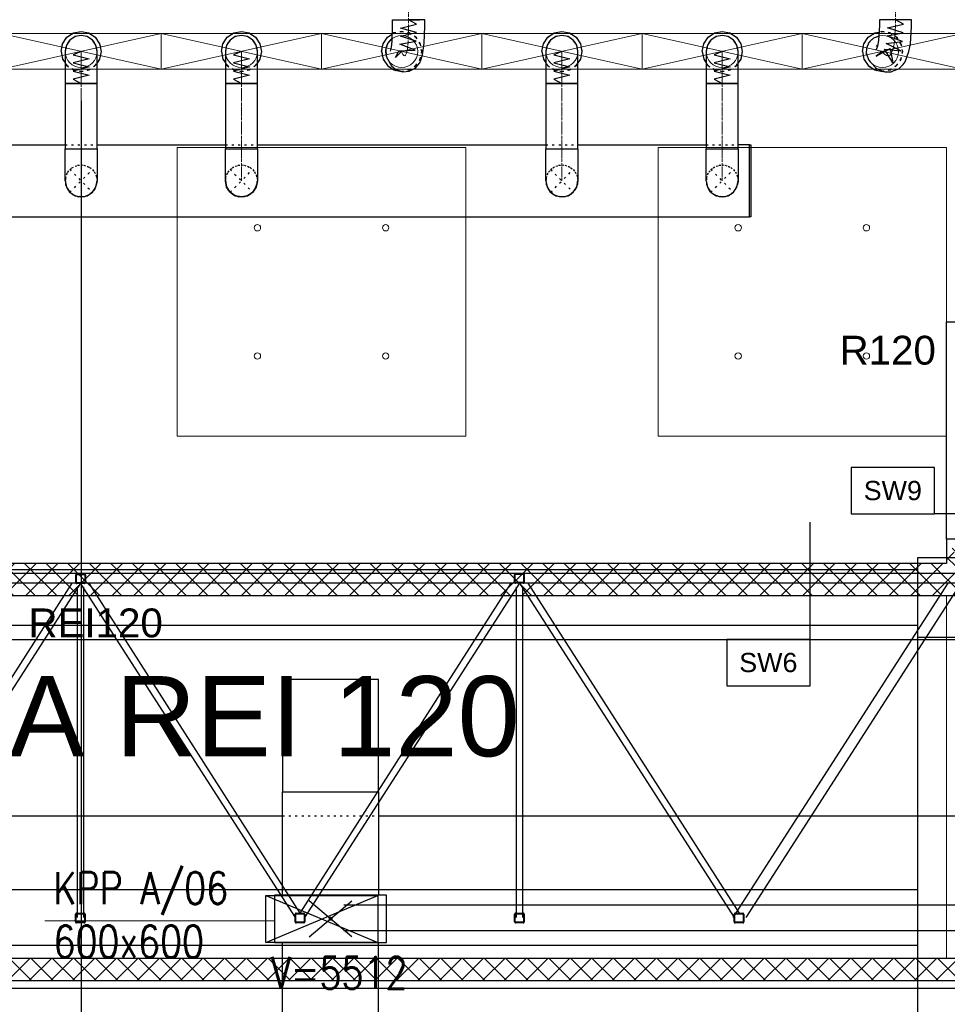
# Model space of a CAD drawing. Header units: centimetres. Extents: x -228435 to 46820, y -89367 to 152985.
# Tile 214 of 256: x -40923 to -35135, y 74462 to 80606. Entities that reach past the tile are written whole.
import ezdxf

# ---------------------------------------------------------------- set-up
doc = ezdxf.new("R2010")
doc.units = ezdxf.units.CM
doc.header["$LTSCALE"] = 50
for name, pattern in [('CADVENT_CENTERLINE', [9.9, 7.4, -1, 0.5, -1]), ('CADVENT_HIDDEN', [0.8, 0.25, -0.55]), ('Kondygnacja  -0_5$0$HIDDEN', [9.525, 6.35, -3.175]), ('Kondygnacja  -0_5$0$HIDDEN2', [4.7625, 3.175, -1.5875]), ('Osie rzutów$0$DASHDOT2', [12.7, 6.35, -3.175, 0, -3.175]), ('SU Lampy kwadratowe  -1$0$HIDDENX2', [19.05, 12.7, -6.35])]:
    doc.linetypes.add(name, pattern=pattern)
for name, color, linetype in [('01-103-Went PP_poziom-0_5$0$L_Nawiew', 250, 'Continuous'), ('bgde-nawiewDETAILS', 1, 'Continuous'), ('bgde-nawiewEXP', 250, 'Continuous'), ('bgde-nawiewHIDDEN', 250, 'Continuous'), ('Kondygnacja  -0_5$0$ARCH_GK', 8, 'Continuous'), ('Kondygnacja  -0_5$0$ARCH_INFO_ODPORNOŚĆ OGNIOWA', 8, 'Continuous'), ('Kondygnacja  -0_5$0$ARCH_INFO_OPISY', 8, 'Continuous'), ('Kondygnacja  -0_5$0$ARCH_INFO_OPISY_PRZEGRODY', 8, 'Continuous'), ('Kondygnacja  -0_5$0$ARCH_KONSTR_POWYŻEJ RZUTU', 8, 'Kondygnacja  -0_5$0$HIDDEN'), ('Kondygnacja  -0_5$0$ARCH_KONSTR_POWYŻEJ RZUTU_IST', 8, 'Kondygnacja  -0_5$0$HIDDEN2'), ('Kondygnacja  -0_5$0$ARCH_MUROWANE', 8, 'Continuous'), ('Kondygnacja  -0_5$0$ARCH_OKŁADZINA', 8, 'Continuous'), ('Kondygnacja  -0_5$0$ARCH_ŚLUSARKA_DRZWI', 8, 'Continuous'), ('Osie rzutów$0$ARCH_INFO_OSIE_IST', 8, 'Osie rzutów$0$DASHDOT2'), ('Osie rzutów$0$ARCH_INFO_OSIE_OPISY_IST', 8, 'Continuous')]:
    doc.layers.add(name, color=color, linetype=linetype)
for name, color, linetype, lineweight in [('bgde-nawiewCEN', 7, 'Continuous', 13), ('bgde_klapy opis', 250, 'Continuous', 20), ('bgde_klapy p.poż.', 240, 'Continuous', 30), ('bgde_nawiewnik', 11, 'Continuous', 5), ('Kondygnacja  -0_5$0$ARCH_WIDOK', 8, 'Continuous', 13), ('SU Lampy kwadratowe  -05$0$ARCH_SUFITY_PODWIESZANE', 8, 'Continuous', 9), ('SU Lampy kwadratowe  -1$0$ARCH_SUFITY_PODWIESZANE', 8, 'SU Lampy kwadratowe  -1$0$HIDDENX2', 9)]:
    doc.layers.add(name, color=color, linetype=linetype, lineweight=lineweight)
doc.styles.add('Kondygnacja  -0_5$0$Arial', font='ARIAL.TTF')
doc.styles.add('st rom', font='Romans.shx', dxfattribs={"width": 0.8})
pattern_1 = [(45, (-121140, -45000), (-67.35192, 67.35192), []), (135, (-121140, -45000), (-67.35192, -67.35192), [])]

# ---------------------------------------------------------------- blocks, each defined once
blk = doc.blocks.new('Osie rzutów')
at = {"layer": 'Osie rzutów$0$ARCH_INFO_OSIE_IST', "ltscale": 10}
for p, q in [((8060, 12510), (8060, 4623.26)), ((4436.04, 12310), (13655, 12310)), ((4436.04, 12200), (13655, 12200))]:
    blk.add_line(p, q, dxfattribs=at)
blk = doc.blocks.new('SU Lampy kwadratowe  -05')
at = {"layer": 'SU Lampy kwadratowe  -05$0$ARCH_SUFITY_PODWIESZANE'}
for centre in [(8170, 12430.75), (8250, 12430.75), (8470, 12430.75), (8550, 12430.75), (8170, 12350.75), (8250, 12350.75), (8470, 12350.75), (8550, 12350.75)]:
    blk.add_circle(centre, 2, dxfattribs=at)
at = {"layer": 'SU Lampy kwadratowe  -1$0$ARCH_SUFITY_PODWIESZANE', "ltscale": 2.5}
for points in [[(8120, 12480.75), (8300, 12480.75), (8300, 12300.75), (8120, 12300.75)], [(8420, 12480.75), (8600, 12480.75), (8600, 12300.75), (8420, 12300.75)]]:
    blk.add_lwpolyline(points, close=True, dxfattribs=at)
blk = doc.blocks.new('Kondygnacja  -0_5$0$konstrukcja istniejąca -0.5')
at = {"layer": 'Kondygnacja  -0_5$0$ARCH_KONSTR_POWYŻEJ RZUTU_IST', "ltscale": 10}
for p, q in [((7538, 12217.5), (8581.55, 12217.5)), ((8581.55, 12182.5), (7538, 12182.5))]:
    blk.add_line(p, q, dxfattribs=at)
for points in [[(8738, 12175), (8582, 12175), (8582, 12225), (8738, 12225), (8738, 12175)], [(8582, 11025), (8582, 12175)], [(7538, 12017.89), (8582, 12017.89)], [(8582, 11982.89), (7538, 11982.89)]]:
    blk.add_lwpolyline(points, dxfattribs=at)
blk = doc.blocks.new('Kondygnacja  -0_5$0$wzmocnienie pod bramę -1')
at = {"layer": 'Kondygnacja  -0_5$0$ARCH_KONSTR_POWYŻEJ RZUTU', "ltscale": 5}
for p, q in [((22050.65, 9272.22), (20954.65, 9272.22)), ((22054.75, 9266.22), (20953.55, 9266.22)), ((21497.33, 9266.22), (21365.64, 9060.22, 0)), ((21502.67, 9266.22), (21368.59, 9057.52, 0)), ((21502.64, 9266.22), (21636.72, 9057.52, 0)), ((21507.97, 9266.22), (21639.67, 9060.22, 0)), ((21771.33, 9266.22), (21639.64, 9060.22, 0)), ((21776.67, 9266.22), (21642.59, 9057.52, 0)), ((21776.64, 9266.22), (21910.72, 9057.52, 0)), ((21781.97, 9266.22), (21913.67, 9060.22, 0)), ((22044, 9266.22), (21909.91, 9057.52, 0)), ((22052.01, 9266.22), (21917.92, 9057.52, 0)), ((21500.65, 9263.94), (21500.65, 9057.52, 0)), ((21504.65, 9263.94), (21504.65, 9057.52, 0)), ((21774.65, 9263.94), (21774.65, 9057.52, 0)), ((21778.65, 9263.94), (21778.65, 9057.52, 0)), ((23254.65, 9065.22, 0), (20950.65, 9065.22, 0)), ((23254.65, 9049.22, 0), (20950.65, 9049.22, 0))]:
    blk.add_line(p, q, dxfattribs=at)
for points in [[(21500.45, 9266, -0.414214), (21499.85, 9266.6), (21499.85, 9271.4, -0.414214), (21500.45, 9272), (21505.25, 9272, -0.414214), (21505.85, 9271.4), (21505.85, 9266.6, -0.414214), (21505.25, 9266)], [(21500.45, 9266.4, -0.414214), (21500.25, 9266.6), (21500.25, 9271.4, -0.414214), (21500.45, 9271.6), (21505.25, 9271.6, -0.414214), (21505.45, 9271.4), (21505.45, 9266.6, -0.414214), (21505.25, 9266.4)], [(21774.25, 9266.22, -0.414214), (21773.65, 9266.82), (21773.65, 9271.62, -0.414214), (21774.25, 9272.22), (21779.05, 9272.22, -0.414214), (21779.65, 9271.62), (21779.65, 9266.82, -0.414214), (21779.05, 9266.22)], [(21774.25, 9266.62, -0.414214), (21774.05, 9266.82), (21774.05, 9271.62, -0.414214), (21774.25, 9271.82), (21779.05, 9271.82, -0.414214), (21779.25, 9271.62), (21779.25, 9266.82, -0.414214), (21779.05, 9266.62)]]:
    blk.add_lwpolyline(points, format="xyb", close=True, dxfattribs=at)
at = {"layer": 'Kondygnacja  -0_5$0$ARCH_KONSTR_POWYŻEJ RZUTU', "ltscale": 5, "elevation": 0}
for points in [[(21500.25, 9054.22, -0.414214), (21499.65, 9054.82), (21499.65, 9059.62, -0.414214), (21500.25, 9060.22), (21505.05, 9060.22, -0.414214), (21505.65, 9059.62), (21505.65, 9054.82, -0.414214), (21505.05, 9054.22)], [(21500.25, 9054.62, -0.414214), (21500.05, 9054.82), (21500.05, 9059.62, -0.414214), (21500.25, 9059.82), (21505.05, 9059.82, -0.414214), (21505.25, 9059.62), (21505.25, 9054.82, -0.414214), (21505.05, 9054.62)], [(21637.25, 9054.22, -0.414214), (21636.65, 9054.82), (21636.65, 9059.62, -0.414214), (21637.25, 9060.22), (21642.05, 9060.22, -0.414214), (21642.65, 9059.62), (21642.65, 9054.82, -0.414214), (21642.05, 9054.22)], [(21637.25, 9054.62, -0.414214), (21637.05, 9054.82), (21637.05, 9059.62, -0.414214), (21637.25, 9059.82), (21642.05, 9059.82, -0.414214), (21642.25, 9059.62), (21642.25, 9054.82, -0.414214), (21642.05, 9054.62)], [(21774.25, 9054.22, -0.414214), (21773.65, 9054.82), (21773.65, 9059.62, -0.414214), (21774.25, 9060.22), (21779.05, 9060.22, -0.414214), (21779.65, 9059.62), (21779.65, 9054.82, -0.414214), (21779.05, 9054.22)], [(21774.25, 9054.62, -0.414214), (21774.05, 9054.82), (21774.05, 9059.62, -0.414214), (21774.25, 9059.82), (21779.05, 9059.82, -0.414214), (21779.25, 9059.62), (21779.25, 9054.82, -0.414214), (21779.05, 9054.62)], [(21911.25, 9054.22, -0.414214), (21910.65, 9054.82), (21910.65, 9059.62, -0.414214), (21911.25, 9060.22), (21916.05, 9060.22, -0.414214), (21916.65, 9059.62), (21916.65, 9054.82, -0.414214), (21916.05, 9054.22)], [(21911.25, 9054.62, -0.414214), (21911.05, 9054.82), (21911.05, 9059.62, -0.414214), (21911.25, 9059.82), (21916.05, 9059.82, -0.414214), (21916.25, 9059.62), (21916.25, 9054.82, -0.414214), (21916.05, 9054.62)]]:
    blk.add_lwpolyline(points, format="xyb", close=True, dxfattribs=at)
blk = doc.blocks.new('A$C066D7839')
at = {"layer": 'bgde_nawiewnik'}
for p, q in [((-50, -11.15), (-50, 11.15)), ((-50, 11.15), (50, 11.15)), ((-50, -11.15), (50, 11.15)), ((50, -11.15), (-50, 11.15)), ((50, 11.15), (50, -11.15)), ((50, -11.15), (-50, -11.15))]:
    blk.add_line(p, q, dxfattribs=at)
blk.add_circle((0, 0), 10, dxfattribs=at)

msp = doc.modelspace()

# ---------------------------------------------------------------- hatches: boundary and pattern name
at = {"layer": 'Kondygnacja  -0_5$0$ARCH_GK', "linetype": 'Continuous', "lineweight": -3}
h = msp.add_hatch(dxfattribs=at)
h.set_pattern_fill('ANSI37', color=256, scale=50, style=0)
h.set_pattern_definition([(45, (-121140, -45000), (-112.2532, 112.2532), []), (135, (-121140, -45000), (-112.2532, -112.2532), [])])
h.paths.add_polyline_path([(-35140, 77365), (-35065, 77240), (-34335, 77240), (-34460, 77365)], flags=0)
h = msp.add_hatch(dxfattribs=at)
h.set_pattern_fill('ANSI37', color=256, scale=30, style=0)
h.set_pattern_definition(pattern_1)
h.paths.add_polyline_path([(-58940, 74750), (-58940, 74610), (-56430, 74610), (-56355, 74644.167), (-56355, 74750)], flags=0)
h.paths.add_polyline_path([(-56355, 74750), (-56355, 74644.167), (-56280, 74610), (-9802.153, 74610), (-9744.163, 74750)], flags=0)
at = {"layer": 'Kondygnacja  -0_5$0$ARCH_MUROWANE', "linetype": 'Continuous', "lineweight": -3}
h = msp.add_hatch(dxfattribs=at)
h.set_pattern_fill('ANSI37', color=256, scale=30, style=0)
h.set_pattern_definition([(45, (-121140, -45000), (-67.35192, 67.35192), []), (135, (-121140, -45000), (-67.35192, -67.35192), [])])
h.paths.add_polyline_path([(-35140, 77212.5), (-35102.5, 77152.083), (-35065, 77212.5), (-35065, 77240), (-35140, 77365)], flags=0)
h = msp.add_hatch(dxfattribs=at)
h.set_pattern_fill('ANSI37', color=256, scale=30, style=0)
h.set_pattern_definition(pattern_1)
h.paths.add_polyline_path([(-35065, 77212.5), (-35102.5, 77152.083), (-35102.5, 77012.5), (-34820, 77012.5), (-34820, 77212.5)], flags=0)
h.paths.add_polyline_path([(-46260, 77212.5), (-46260, 77012.5), (-45977.5, 77012.5), (-45977.5, 77152.083), (-46015, 77212.5)], flags=0)
h.paths.add_polyline_path([(-45940, 77212.5), (-45977.5, 77152.083), (-45977.5, 77012.5), (-35102.5, 77012.5), (-35102.5, 77152.083), (-35140, 77212.5)], flags=0)

# ---------------------------------------------------------------- linework, layer by layer
at = {"layer": 'bgde-nawiewCEN', "linetype": 'CADVENT_CENTERLINE', "ltscale": 0.06}
for p, q in [((-38496.365, 81655.114, 359.822), (-38496.365, 80605.742, 359.822)), ((-35458.102, 81655.114, 359.822), (-35458.102, 80605.742, 359.822)), ((-38496.365, 80565.602, 359.822), (-38500.161, 80465.897, 359.822)), ((-38496.365, 80605.742, 359.822), (-38496.365, 80565.602, 359.822)), ((-35458.102, 80565.402, 359.822), (-35465.233, 80465.246, 359.822)), ((-35458.102, 80605.742, 359.822), (-35458.102, 80565.402, 359.822)), ((-38504.316, 80424.29, 359.822), (-38509.454, 80397.89, 359.822)), ((-38500.161, 80465.897, 359.822), (-38504.316, 80424.29, 359.822)), ((-35473.039, 80423.519, 359.822), (-35482.69, 80397.103, 359.822)), ((-35465.233, 80465.246, 359.822), (-35473.039, 80423.519, 359.822)), ((-40539.917, 80406.384, 359.822), (-40539.917, 80407.586, 359.822)), ((-40539.917, 80403.529, 359.822), (-40539.917, 80406.384, 359.822)), ((-40539.917, 80397.969, 359.822), (-40539.917, 80403.529, 359.822)), ((-40539.917, 80388.803, 359.822), (-40539.917, 80397.969, 359.822)), ((-40539.917, 80375.129, 359.822), (-40539.917, 80388.803, 359.822)), ((-40539.917, 80356.045, 359.822), (-40539.917, 80375.129, 359.822)), ((-39539.917, 80406.384, 359.822), (-39539.917, 80407.586, 359.822)), ((-39539.917, 80403.529, 359.822), (-39539.917, 80406.384, 359.822)), ((-39539.917, 80397.969, 359.822), (-39539.917, 80403.529, 359.822)), ((-39539.917, 80388.803, 359.822), (-39539.917, 80397.969, 359.822)), ((-39539.917, 80375.129, 359.822), (-39539.917, 80388.803, 359.822)), ((-39539.917, 80356.045, 359.822), (-39539.917, 80375.129, 359.822)), ((-38536.122, 80397.617, 359.822), (-38539.917, 80407.586, 359.822)), ((-38531.966, 80389.285, 359.822), (-38536.122, 80397.617, 359.822)), ((-38526.829, 80382.393, 359.822), (-38531.966, 80389.285, 359.822)), ((-38521.103, 80379.695, 359.822), (-38526.829, 80382.393, 359.822)), ((-38515.18, 80383.943, 359.822), (-38521.103, 80379.695, 359.822)), ((-38509.454, 80397.89, 359.822), (-38515.18, 80383.943, 359.822)), ((-37539.917, 80406.384, 359.822), (-37539.917, 80407.586, 359.822)), ((-37539.917, 80403.529, 359.822), (-37539.917, 80406.384, 359.822)), ((-37539.917, 80397.969, 359.822), (-37539.917, 80403.529, 359.822)), ((-37539.917, 80388.803, 359.822), (-37539.917, 80397.969, 359.822)), ((-37539.917, 80375.129, 359.822), (-37539.917, 80388.803, 359.822)), ((-37539.917, 80356.045, 359.822), (-37539.917, 80375.129, 359.822)), ((-36539.917, 80406.384, 359.822), (-36539.917, 80407.586, 359.822)), ((-36539.917, 80403.529, 359.822), (-36539.917, 80406.384, 359.822)), ((-36539.917, 80397.969, 359.822), (-36539.917, 80403.529, 359.822)), ((-36539.917, 80388.803, 359.822), (-36539.917, 80397.969, 359.822)), ((-36539.917, 80375.129, 359.822), (-36539.917, 80388.803, 359.822)), ((-36539.917, 80356.045, 359.822), (-36539.917, 80375.129, 359.822)), ((-35532.787, 80397.472, 359.822), (-35539.917, 80407.586, 359.822)), ((-35524.98, 80388.996, 359.822), (-35532.787, 80397.472, 359.822)), ((-35515.33, 80381.944, 359.822), (-35524.98, 80388.996, 359.822)), ((-35504.573, 80379.093, 359.822), (-35515.33, 80381.944, 359.822)), ((-35493.447, 80383.22, 359.822), (-35504.573, 80379.093, 359.822)), ((-35482.69, 80397.103, 359.822), (-35493.447, 80383.22, 359.822)), ((-40539.917, 80330.651, 359.822), (-40539.917, 80356.045, 359.822)), ((-40539.917, 80298.044, 359.822), (-40539.917, 80330.651, 359.822)), ((-39539.917, 80330.651, 359.822), (-39539.917, 80356.045, 359.822)), ((-39539.917, 80298.044, 359.822), (-39539.917, 80330.651, 359.822)), ((-37539.917, 80330.651, 359.822), (-37539.917, 80356.045, 359.822)), ((-37539.917, 80298.044, 359.822), (-37539.917, 80330.651, 359.822)), ((-36539.917, 80330.651, 359.822), (-36539.917, 80356.045, 359.822)), ((-36539.917, 80298.044, 359.822), (-36539.917, 80330.651, 359.822)), ((-40539.917, 80232.454, 359.822), (-40539.917, 80298.044, 359.822)), ((-39539.917, 80232.454, 359.822), (-39539.917, 80298.044, 359.822)), ((-37539.917, 80232.454, 359.822), (-37539.917, 80298.044, 359.822)), ((-36539.917, 80232.454, 359.822), (-36539.917, 80298.044, 359.822)), ((-40539.917, 80207.586, 359.822), (-40539.917, 80232.454, 359.822)), ((-40539.917, 79800.007), (-40539.917, 80207.586, 359.822)), ((-39539.917, 80207.586, 359.822), (-39539.917, 80232.454, 359.822)), ((-39539.917, 79800.007), (-39539.917, 80207.586)), ((-37539.917, 80207.586, 359.822), (-37539.917, 80232.454, 359.822)), ((-37539.917, 79800.007), (-37539.917, 80207.586, 359.822)), ((-36539.917, 80207.586, 359.822), (-36539.917, 80232.454, 359.822)), ((-36539.917, 79800.007), (-36539.917, 80207.586, 359.822)), ((-40539.917, 79800.007), (-40539.917, 79600.007)), ((-39539.917, 79800.007), (-39539.917, 79600.007)), ((-37539.917, 79800.007), (-37539.917, 79600.007)), ((-36539.917, 79800.007), (-36539.917, 79600.007))]:
    msp.add_line(p, q, dxfattribs=at)
at = {"layer": 'bgde-nawiewDETAILS', "linetype": 'CADVENT_HIDDEN'}
for p, q in [((-40610.628, 79529.297), (-40469.207, 79670.718)), ((-40610.628, 79670.718), (-40469.207, 79529.297)), ((-39610.628, 79529.297), (-39469.207, 79670.718)), ((-39610.628, 79670.718), (-39469.207, 79529.297)), ((-37610.628, 79529.297), (-37469.207, 79670.718)), ((-37610.628, 79670.718), (-37469.207, 79529.297)), ((-36610.628, 79529.297), (-36469.207, 79670.718)), ((-36610.628, 79670.718), (-36469.207, 79529.297))]:
    msp.add_line(p, q, dxfattribs=at)
at = {"layer": 'bgde-nawiewEXP', "linetype": 'Continuous', "elevation": 359.822}
for points in [[(-38639.238, 80419.225), (-38636.131, 80380.331), (-38632.307, 80370.285), (-38628.073, 80361.796), (-38610.407, 80327.267), (-38605.069, 80320.106), (-38575.44, 80294.989), (-38569.133, 80292.016), (-38532.07, 80280.19), (-38493.338, 80283.513), (-38458.832, 80301.479), (-38451.964, 80306.405), (-38427.352, 80335.981), (-38420.597, 80352.436), (-38410.225, 80387.198), (-38404.797, 80415.092), (-38400.316, 80459.952), (-38396.365, 80563.737), (-38396.365, 80605.742), (-38458.097, 80605.742)], [(-38608.683, 80408.582), (-38603.836, 80433.489), (-38600.006, 80471.842), (-38596.365, 80567.468), (-38596.365, 80605.742), (-38458.097, 80605.742)], [(-38458.097, 80605.742), (-38496.365, 80605.742)], [(-38458.097, 80605.742), (-38425.655, 80605.742)], [(-35638.396, 80390.208), (-35624.249, 80353.845), (-35617.055, 80343.64), (-35609.016, 80334.912), (-35582.276, 80307.043), (-35572.128, 80299.628), (-35536.729, 80284.282), (-35524.796, 80281.119), (-35486.276, 80280.678), (-35472.859, 80285.655), (-35437.607, 80300.017), (-35410.855, 80327.047), (-35397.961, 80343.688), (-35385.364, 80377.229), (-35374.709, 80406.393), (-35365.774, 80454.15), (-35358.102, 80561.915), (-35358.102, 80605.742), (-35558.102, 80605.742), (-35558.102, 80568.888), (-35564.691, 80476.343), (-35571.369, 80440.645), (-35580.016, 80416.977)], [(-40664.917, 80407.586), (-40655.402, 80455.421), (-40628.306, 80495.974), (-40587.753, 80523.071), (-40539.917, 80532.586), (-40492.082, 80523.071), (-40451.529, 80495.974), (-40424.432, 80455.421), (-40414.917, 80407.586), (-40424.432, 80359.75), (-40439.917, 80336.575)], [(-39664.917, 80407.586), (-39655.402, 80455.421), (-39628.306, 80495.974), (-39587.753, 80523.071), (-39539.917, 80532.586), (-39492.082, 80523.071), (-39451.529, 80495.974), (-39424.432, 80455.421), (-39414.917, 80407.586), (-39424.432, 80359.75), (-39439.917, 80336.575)], [(-38664.917, 80407.586), (-38655.402, 80455.421), (-38628.306, 80495.974), (-38598.324, 80516.007)], [(-38639.238, 80419.225), (-38627.223, 80456.347), (-38601.917, 80486.046), (-38599.416, 80487.324)], [(-37664.917, 80407.586), (-37655.402, 80455.421), (-37628.306, 80495.974), (-37587.753, 80523.071), (-37539.917, 80532.586), (-37492.082, 80523.071), (-37451.529, 80495.974), (-37424.432, 80455.421), (-37414.917, 80407.586), (-37424.432, 80359.75), (-37439.917, 80336.575)], [(-36664.917, 80407.586), (-36655.402, 80455.421), (-36628.306, 80495.974), (-36587.753, 80523.071), (-36539.917, 80532.586), (-36492.082, 80523.071), (-36451.529, 80495.974), (-36424.432, 80455.421), (-36414.917, 80407.586), (-36424.432, 80359.75), (-36439.917, 80336.575)], [(-35664.917, 80407.586), (-35655.402, 80455.421), (-35628.306, 80495.974), (-35587.753, 80523.071), (-35560.985, 80528.395)], [(-35638.396, 80390.208), (-35637.55, 80429.217), (-35621.84, 80464.933), (-35593.658, 80491.918), (-35562.725, 80503.952)], [(-35576.039, 80439.393), (-35570.192, 80446.939)], [(-40664.917, 80407.586), (-40655.402, 80359.75), (-40639.917, 80336.575)], [(-39664.917, 80407.586), (-39655.402, 80359.75), (-39639.917, 80336.575)], [(-38664.917, 80407.586), (-38655.402, 80359.75), (-38628.306, 80319.197), (-38587.753, 80292.101), (-38539.917, 80282.586), (-38537.973, 80282.972)], [(-37664.917, 80407.586), (-37655.402, 80359.75), (-37639.917, 80336.575)], [(-36664.917, 80407.586), (-36655.402, 80359.75), (-36639.917, 80336.575)], [(-35664.917, 80407.586), (-35655.402, 80359.75), (-35628.306, 80319.197), (-35587.753, 80292.101), (-35539.917, 80282.586), (-35534.439, 80283.675)]]:
    msp.add_lwpolyline(points, dxfattribs=at)
at = {"layer": 'bgde-nawiewEXP', "elevation": 359.822}
for points in [[(-38539.917, 80407.586), (-38577.764, 80368.824), (-38557.573, 80411.473), (-38454.911, 80416.567), (-38551.297, 80453.704), (-38449.665, 80471.774), (-38548.183, 80503.173), (-38447.367, 80525.219), (-38546.774, 80553.213), (-38446.473, 80577.573), (-38496.365, 80605.742)], [(-35539.917, 80407.586), (-35580.053, 80377.52), (-35490.709, 80425.402), (-35475.082, 80336.032), (-35526.467, 80421.332), (-35424.308, 80412.244), (-35516.952, 80457.397), (-35414.371, 80469.205), (-35511.409, 80504.953), (-35409.99, 80524.103), (-35508.851, 80553.943), (-35408.304, 80577.281), (-35458.102, 80605.742)], [(-40539.917, 80407.586), (-40589.917, 80386.718), (-40489.917, 80361.373), (-40589.917, 80335.689), (-40489.917, 80310.574), (-40589.917, 80284.479), (-40489.917, 80258.927), (-40589.917, 80233.637), (-40539.917, 80207.586)], [(-39539.917, 80407.586), (-39589.917, 80386.718), (-39489.917, 80361.373), (-39589.917, 80335.689), (-39489.917, 80310.574), (-39589.917, 80284.479), (-39489.917, 80258.927), (-39589.917, 80233.637), (-39539.917, 80207.586)], [(-37539.917, 80407.586), (-37589.917, 80386.718), (-37489.917, 80361.373), (-37589.917, 80335.689), (-37489.917, 80310.574), (-37589.917, 80284.479), (-37489.917, 80258.927), (-37589.917, 80233.637), (-37539.917, 80207.586)], [(-36539.917, 80407.586), (-36589.917, 80386.718), (-36489.917, 80361.373), (-36589.917, 80335.689), (-36489.917, 80310.574), (-36589.917, 80284.479), (-36489.917, 80258.927), (-36589.917, 80233.637), (-36539.917, 80207.586)]]:
    msp.add_lwpolyline(points, dxfattribs=at)
at = {"layer": 'bgde-nawiewEXP', "linetype": 'Continuous', "elevation": 359.822}
for points in [[(-40639.917, 80406.384), (-40639.917, 80207.586), (-40439.917, 80207.586), (-40439.917, 80407.586), (-40447.529, 80445.854), (-40469.207, 80478.296), (-40501.649, 80499.974), (-40539.917, 80507.586), (-40578.186, 80499.974), (-40610.628, 80478.296), (-40632.305, 80445.854), (-40639.917, 80407.586)], [(-39639.917, 80403.529), (-39639.917, 80207.586), (-39439.917, 80207.586), (-39439.917, 80407.586), (-39447.529, 80445.854), (-39469.207, 80478.296), (-39501.649, 80499.974), (-39539.917, 80507.586), (-39578.186, 80499.974), (-39610.628, 80478.296), (-39632.305, 80445.854), (-39639.917, 80407.586), (-39639.917, 80406.384)], [(-37639.917, 80406.384), (-37639.917, 80207.586), (-37439.917, 80207.586), (-37439.917, 80407.586), (-37447.529, 80445.854), (-37469.207, 80478.296), (-37501.649, 80499.974), (-37539.917, 80507.586), (-37578.186, 80499.974), (-37610.628, 80478.296), (-37632.305, 80445.854), (-37639.917, 80407.586)], [(-36639.917, 80406.384), (-36639.917, 80207.586), (-36439.917, 80207.586), (-36439.917, 80407.586), (-36447.529, 80445.854), (-36469.207, 80478.296), (-36501.649, 80499.974), (-36539.917, 80507.586), (-36578.186, 80499.974), (-36610.628, 80478.296), (-36632.305, 80445.854), (-36639.917, 80407.586)], [(-37639.917, 79800.007), (-37439.917, 79800.007), (-37439.917, 80207.586), (-37639.917, 80207.586)], [(-36639.917, 79800.007), (-36439.917, 79800.007), (-36439.917, 80207.586), (-36639.917, 80207.586)]]:
    msp.add_lwpolyline(points, close=True, dxfattribs=at)
at = {"layer": 'bgde-nawiewEXP', "linetype": 'Continuous'}
for points in [[(-40639.917, 79800.007), (-40439.917, 79800.007), (-40439.917, 80207.586), (-40639.917, 80207.586)], [(-39639.917, 79800.007), (-39439.917, 79800.007), (-39439.917, 80207.586), (-39639.917, 80207.586)], [(-36370.492, 79375.007), (-36370.492, 79825.007), (-36360.492, 79825.007), (-36360.492, 79375.007)], [(-39639.917, 79600.007), (-39639.917, 79800.007), (-39439.917, 79800.007), (-39439.917, 79600.007), (-39447.529, 79561.739), (-39469.207, 79529.297), (-39501.649, 79507.619), (-39539.917, 79500.007), (-39578.186, 79507.619), (-39610.628, 79529.297), (-39632.305, 79561.739)], [(-39283.507, 75788.178), (-38683.507, 75788.178), (-38683.507, 76488.182), (-39283.507, 76488.182), (-39283.507, 75944.864)], [(-39333.507, 74847.571), (-38633.507, 74847.571), (-38633.507, 75143.571), (-39333.507, 75143.571)]]:
    msp.add_lwpolyline(points, close=True, dxfattribs=at)
for points in [[(-47740.168, 79375.007), (-36370.492, 79375.007), (-36370.492, 79825.007), (-36439.917, 79825.007)], [(-42439.917, 79825.007), (-40639.917, 79825.007)], [(-40439.917, 79825.007), (-39639.917, 79825.007)], [(-39439.917, 79825.007), (-37639.917, 79825.007)], [(-37439.917, 79825.007), (-36639.917, 79825.007)], [(-40639.917, 79600.007), (-40639.917, 79800.007), (-40439.917, 79800.007), (-40439.917, 79600.007), (-40442.304, 79588.009)], [(-37639.917, 79600.007), (-37639.917, 79800.007), (-37439.917, 79800.007), (-37439.917, 79600.007), (-37442.498, 79587.031)], [(-36639.917, 79600.007), (-36639.917, 79800.007), (-36439.917, 79800.007), (-36439.917, 79600.007), (-36442.563, 79586.707)], [(-40639.917, 79600.007), (-40632.305, 79561.739), (-40622.481, 79547.036)], [(-40639.917, 79600.007), (-40632.305, 79561.739), (-40610.628, 79529.297), (-40617.424, 79539.468)], [(-40637.891, 79595.115), (-40637.338, 79577.441), (-40621.286, 79541.877), (-40612.37, 79533.502)], [(-40469.207, 79529.297), (-40447.529, 79561.739), (-40439.917, 79600.007)], [(-40469.207, 79529.297), (-40447.529, 79561.739), (-40444.08, 79579.082)], [(-40467.18, 79534.189), (-40455.074, 79547.078), (-40441.277, 79583.575), (-40441.659, 79595.802)], [(-39639.917, 79600.007), (-39632.305, 79561.739), (-39622.691, 79547.35)], [(-39637.9, 79595.136), (-39637.429, 79577.837), (-39621.522, 79542.208), (-39612.397, 79533.567)], [(-39479.656, 79522.315), (-39469.207, 79529.297), (-39447.529, 79561.739), (-39444.153, 79578.712)], [(-39467.189, 79534.168), (-39455.289, 79546.734), (-39441.344, 79583.174), (-39441.686, 79595.737)], [(-39442.369, 79587.682), (-39439.917, 79600.007)], [(-37639.917, 79600.007), (-37632.305, 79561.739), (-37623.096, 79547.957)], [(-37639.917, 79600.007), (-37632.305, 79561.739), (-37610.628, 79529.297), (-37617.979, 79540.298)], [(-37637.921, 79595.189), (-37637.603, 79578.616), (-37621.981, 79542.862), (-37612.447, 79533.688)], [(-37469.207, 79529.297), (-37447.529, 79561.739), (-37439.917, 79600.007)], [(-37469.207, 79529.297), (-37447.529, 79561.739), (-37444.296, 79577.996)], [(-37467.211, 79534.115), (-37455.717, 79546.059), (-37441.482, 79582.388), (-37441.736, 79595.616)], [(-36639.917, 79600.007), (-36632.305, 79561.739), (-36623.293, 79548.251)], [(-36639.917, 79600.007), (-36632.305, 79561.739), (-36610.628, 79529.297), (-36618.162, 79540.572)], [(-36637.934, 79595.219), (-36637.686, 79579), (-36622.204, 79543.185), (-36612.47, 79533.743)], [(-36469.207, 79529.297), (-36447.529, 79561.739), (-36439.917, 79600.007)], [(-36469.207, 79529.297), (-36447.529, 79561.739), (-36444.365, 79577.649)], [(-36467.223, 79534.085), (-36455.93, 79545.729), (-36441.552, 79582.001), (-36441.759, 79595.561)], [(-40610.628, 79529.297), (-40578.186, 79507.619), (-40560.843, 79504.17)], [(-40610.628, 79529.297), (-40578.186, 79507.619), (-40539.917, 79500.007), (-40551.915, 79502.394)], [(-40605.735, 79527.27), (-40592.847, 79515.164), (-40556.35, 79501.367), (-40544.123, 79501.749)], [(-40539.917, 79500.007), (-40501.649, 79507.619), (-40469.207, 79529.297), (-40479.378, 79522.5)], [(-40539.917, 79500.007), (-40501.649, 79507.619), (-40486.946, 79517.443)], [(-40535.025, 79502.034), (-40517.351, 79502.587), (-40481.787, 79518.638), (-40473.412, 79527.555)], [(-39617.61, 79539.746), (-39610.628, 79529.297), (-39578.186, 79507.619), (-39561.212, 79504.243)], [(-39605.757, 79527.279), (-39593.191, 79515.379), (-39556.75, 79501.434), (-39544.188, 79501.776)], [(-39552.243, 79502.459), (-39539.917, 79500.007), (-39501.649, 79507.619), (-39487.26, 79517.234)], [(-39535.046, 79502.025), (-39517.747, 79502.496), (-39482.118, 79518.403), (-39473.477, 79527.528)], [(-37610.628, 79529.297), (-37578.186, 79507.619), (-37561.929, 79504.386)], [(-37610.628, 79529.297), (-37578.186, 79507.619), (-37539.917, 79500.007), (-37552.894, 79502.589)], [(-37605.809, 79527.301), (-37593.865, 79515.808), (-37557.537, 79501.572), (-37544.308, 79501.826)], [(-37539.917, 79500.007), (-37501.649, 79507.619), (-37469.207, 79529.297), (-37480.208, 79521.946)], [(-37539.917, 79500.007), (-37501.649, 79507.619), (-37487.867, 79516.828)], [(-37535.098, 79502.003), (-37518.526, 79502.322), (-37482.772, 79517.944), (-37473.598, 79527.478)], [(-36610.628, 79529.297), (-36578.186, 79507.619), (-36562.276, 79504.455)], [(-36610.628, 79529.297), (-36578.186, 79507.619), (-36539.917, 79500.007), (-36553.217, 79502.653)], [(-36605.84, 79527.313), (-36594.195, 79516.02), (-36557.923, 79501.642), (-36544.364, 79501.849)], [(-36539.917, 79500.007), (-36501.649, 79507.619), (-36469.207, 79529.297), (-36480.482, 79521.763)], [(-36539.917, 79500.007), (-36501.649, 79507.619), (-36488.161, 79516.632)], [(-36535.129, 79501.991), (-36518.91, 79502.239), (-36483.094, 79517.72), (-36473.653, 79527.455)], [(-47451.11, 76681.674), (-47451.11, 76738.178), (-47326.11, 76738.178), (-47326.11, 75638.178), (-39283.507, 75638.178)], [(-47451.11, 75638.178), (-47326.11, 75638.178), (-47326.11, 76738.178), (-24462.434, 76738.178)], [(-38683.507, 75638.178), (-10227.721, 75638.178), (-10227.721, 76738.178), (-24162.434, 76738.178)], [(-39283.507, 75143.571), (-39283.507, 75788.178), (-38683.507, 75788.178), (-38683.507, 75143.571)], [(-39283.507, 72307.395), (-39283.507, 74847.571)], [(-38683.507, 72307.395), (-38683.507, 74847.571)]]:
    msp.add_lwpolyline(points, dxfattribs=at)
at = {"layer": 'bgde-nawiewEXP'}
for points in [[(-38849.886, 74882.565), (-39117.129, 75108.577)], [(-39117.129, 74882.565), (-38849.886, 75108.577)]]:
    msp.add_lwpolyline(points, dxfattribs=at)
msp.add_lwpolyline([(-38977.257, 74995.571, 12.5, 12.5, 1), (-38989.757, 74995.571, 12.5, 12.5, 1)], format="xyseb", close=True, dxfattribs=at)
at = {"layer": 'bgde-nawiewHIDDEN', "linetype": 'CADVENT_HIDDEN', "elevation": 359.822}
for points in [[(-40664.917, 80407.586), (-40655.402, 80455.421), (-40628.306, 80495.974), (-40587.753, 80523.071), (-40539.917, 80532.586), (-40492.082, 80523.071), (-40451.529, 80495.974), (-40424.432, 80455.421), (-40414.917, 80407.586), (-40424.432, 80359.75), (-40451.529, 80319.197), (-40492.082, 80292.101), (-40539.917, 80282.586), (-40587.753, 80292.101), (-40628.306, 80319.197), (-40587.753, 80292.101), (-40539.917, 80282.586), (-40492.082, 80292.101), (-40451.529, 80319.197), (-40439.917, 80336.575)], [(-39664.917, 80407.586), (-39655.402, 80455.421), (-39628.306, 80495.974), (-39587.753, 80523.071), (-39539.917, 80532.586), (-39492.082, 80523.071), (-39451.529, 80495.974), (-39424.432, 80455.421), (-39414.917, 80407.586), (-39424.432, 80359.75), (-39451.529, 80319.197), (-39492.082, 80292.101), (-39539.917, 80282.586), (-39587.753, 80292.101), (-39628.306, 80319.197), (-39587.753, 80292.101), (-39539.917, 80282.586), (-39492.082, 80292.101), (-39451.529, 80319.197), (-39439.917, 80336.575)], [(-38664.917, 80407.586), (-38655.402, 80455.421), (-38628.306, 80495.974), (-38587.753, 80523.071), (-38598.324, 80516.007)], [(-37664.917, 80407.586), (-37655.402, 80455.421), (-37628.306, 80495.974), (-37587.753, 80523.071), (-37539.917, 80532.586), (-37492.082, 80523.071), (-37451.529, 80495.974), (-37424.432, 80455.421), (-37414.917, 80407.586), (-37424.432, 80359.75), (-37451.529, 80319.197), (-37492.082, 80292.101), (-37539.917, 80282.586), (-37587.753, 80292.101), (-37628.306, 80319.197), (-37587.753, 80292.101), (-37539.917, 80282.586), (-37492.082, 80292.101), (-37451.529, 80319.197), (-37439.917, 80336.575)], [(-36664.917, 80407.586), (-36655.402, 80455.421), (-36628.306, 80495.974), (-36587.753, 80523.071), (-36539.917, 80532.586), (-36492.082, 80523.071), (-36451.529, 80495.974), (-36424.432, 80455.421), (-36414.917, 80407.586), (-36424.432, 80359.75), (-36451.529, 80319.197), (-36492.082, 80292.101), (-36539.917, 80282.586), (-36587.753, 80292.101), (-36628.306, 80319.197), (-36587.753, 80292.101), (-36539.917, 80282.586), (-36492.082, 80292.101), (-36451.529, 80319.197), (-36439.917, 80336.575)], [(-35664.917, 80407.586), (-35655.402, 80455.421), (-35628.306, 80495.974), (-35587.753, 80523.071), (-35539.917, 80532.586), (-35560.985, 80528.395)], [(-40664.917, 80407.586), (-40655.402, 80359.75), (-40628.306, 80319.197), (-40639.917, 80336.575)], [(-39664.917, 80407.586), (-39655.402, 80359.75), (-39628.306, 80319.197), (-39639.917, 80336.575)], [(-38664.917, 80407.586), (-38655.402, 80359.75), (-38628.306, 80319.197), (-38587.753, 80292.101), (-38539.917, 80282.586), (-38492.082, 80292.101), (-38537.973, 80282.972)], [(-37664.917, 80407.586), (-37655.402, 80359.75), (-37628.306, 80319.197), (-37639.917, 80336.575)], [(-36664.917, 80407.586), (-36655.402, 80359.75), (-36628.306, 80319.197), (-36639.917, 80336.575)], [(-35664.917, 80407.586), (-35655.402, 80359.75), (-35628.306, 80319.197), (-35587.753, 80292.101), (-35539.917, 80282.586), (-35492.082, 80292.101), (-35534.439, 80283.675)]]:
    msp.add_lwpolyline(points, dxfattribs=at)
for points in [[(-38587.753, 80523.071), (-38539.917, 80532.586), (-38492.082, 80523.071), (-38451.529, 80495.974), (-38424.432, 80455.421), (-38414.917, 80407.586), (-38424.432, 80359.75), (-38451.529, 80319.197), (-38492.082, 80292.101), (-38451.529, 80319.197), (-38424.432, 80359.75), (-38414.917, 80407.586), (-38424.432, 80455.421), (-38451.529, 80495.974), (-38492.082, 80523.071), (-38539.917, 80532.586)], [(-35539.917, 80532.586), (-35492.082, 80523.071), (-35451.529, 80495.974), (-35424.432, 80455.421), (-35414.917, 80407.586), (-35424.432, 80359.75), (-35451.529, 80319.197), (-35492.082, 80292.101), (-35451.529, 80319.197), (-35424.432, 80359.75), (-35414.917, 80407.586), (-35424.432, 80455.421), (-35451.529, 80495.974), (-35492.082, 80523.071)]]:
    msp.add_lwpolyline(points, close=True, dxfattribs=at)
at = {"layer": 'bgde-nawiewHIDDEN', "linetype": 'CADVENT_HIDDEN'}
for points in [[(-40639.917, 79825.007), (-40439.917, 79825.007)], [(-39639.917, 79825.007), (-39439.917, 79825.007)], [(-37639.917, 79825.007), (-37439.917, 79825.007)], [(-36639.917, 79825.007), (-36439.917, 79825.007)], [(-40639.917, 79600.007), (-40632.305, 79638.276), (-40610.628, 79670.718), (-40578.186, 79692.395), (-40539.917, 79700.007), (-40501.649, 79692.395), (-40469.207, 79670.718), (-40447.529, 79638.276), (-40439.917, 79600.007)], [(-40638.558, 79616.44), (-40624.761, 79652.937), (-40598.047, 79681.376), (-40562.484, 79697.428), (-40523.485, 79698.648), (-40486.988, 79684.851), (-40458.548, 79658.137), (-40442.497, 79622.574), (-40441.659, 79595.802)], [(-39639.917, 79600.007), (-39632.305, 79638.276), (-39610.628, 79670.718), (-39578.186, 79692.395), (-39539.917, 79700.007), (-39501.649, 79692.395), (-39469.207, 79670.718), (-39447.529, 79638.276), (-39439.917, 79600.007)], [(-39638.49, 79616.84), (-39624.545, 79653.281), (-39597.716, 79681.612), (-39562.088, 79697.519), (-39523.084, 79698.58), (-39486.643, 79684.635), (-39458.313, 79657.806), (-39442.406, 79622.178), (-39441.686, 79595.737)], [(-37639.917, 79600.007), (-37632.305, 79638.276), (-37610.628, 79670.718), (-37578.186, 79692.395), (-37539.917, 79700.007), (-37501.649, 79692.395), (-37469.207, 79670.718), (-37447.529, 79638.276), (-37439.917, 79600.007)], [(-37638.353, 79617.627), (-37624.117, 79653.955), (-37597.063, 79682.071), (-37561.308, 79697.693), (-37522.298, 79698.443), (-37485.969, 79684.207), (-37457.854, 79657.153), (-37442.232, 79621.399), (-37441.736, 79595.616)], [(-36639.917, 79600.007), (-36632.305, 79638.276), (-36610.628, 79670.718), (-36578.186, 79692.395), (-36539.917, 79700.007), (-36501.649, 79692.395), (-36469.207, 79670.718), (-36447.529, 79638.276), (-36439.917, 79600.007)], [(-36638.283, 79618.013), (-36623.905, 79654.286), (-36596.74, 79682.294), (-36560.925, 79697.776), (-36521.911, 79698.373), (-36485.639, 79683.995), (-36457.63, 79656.83), (-36442.149, 79621.015), (-36441.759, 79595.561)], [(-40638.558, 79616.44), (-40637.891, 79595.115)], [(-40444.08, 79579.082), (-40442.304, 79588.009)], [(-39638.49, 79616.84), (-39637.9, 79595.136)], [(-39444.153, 79578.712), (-39442.369, 79587.682)], [(-37638.353, 79617.627), (-37637.921, 79595.189)], [(-37444.296, 79577.996), (-37442.498, 79587.031)], [(-36638.283, 79618.013), (-36637.934, 79595.219)], [(-36444.365, 79577.649), (-36442.563, 79586.707)], [(-40622.481, 79547.036), (-40617.424, 79539.468)], [(-40612.37, 79533.502), (-40605.735, 79527.27)], [(-40560.843, 79504.17), (-40551.915, 79502.394)], [(-40544.123, 79501.749), (-40535.025, 79502.034)], [(-40486.946, 79517.443), (-40479.378, 79522.5)], [(-40473.412, 79527.555), (-40467.18, 79534.189)], [(-39622.691, 79547.35), (-39617.61, 79539.746)], [(-39612.397, 79533.567), (-39605.757, 79527.279)], [(-39561.212, 79504.243), (-39552.243, 79502.459)], [(-39544.188, 79501.776), (-39535.046, 79502.025)], [(-39487.26, 79517.234), (-39479.656, 79522.315)], [(-39473.477, 79527.528), (-39467.189, 79534.168)], [(-37623.096, 79547.957), (-37617.979, 79540.298)], [(-37612.447, 79533.688), (-37605.809, 79527.301)], [(-37561.929, 79504.386), (-37552.894, 79502.589)], [(-37544.308, 79501.826), (-37535.098, 79502.003)], [(-37487.867, 79516.828), (-37480.208, 79521.946)], [(-37473.598, 79527.478), (-37467.211, 79534.115)], [(-36623.293, 79548.251), (-36618.162, 79540.572)], [(-36612.47, 79533.743), (-36605.84, 79527.313)], [(-36562.276, 79504.455), (-36553.217, 79502.653)], [(-36544.364, 79501.849), (-36535.129, 79501.991)], [(-36488.161, 79516.632), (-36480.482, 79521.763)], [(-36473.653, 79527.455), (-36467.223, 79534.085)], [(-39283.507, 75638.178), (-38683.507, 75638.178)], [(-39283.507, 75143.571), (-38683.507, 75143.571)], [(-39283.507, 74847.571), (-38683.507, 74847.571)]]:
    msp.add_lwpolyline(points, dxfattribs=at)
at = {"layer": 'bgde_klapy opis'}
msp.add_line((-40766.602, 74981.824), (-39337.955, 74981.824), dxfattribs=at)
at = {"layer": 'bgde_klapy p.poż.'}
for p, q in [((-39387.71, 75139.913, 1920), (-38689.598, 74846.704, 1920)), ((-39387.71, 74846.704, 1920), (-38689.598, 75139.913, 1920))]:
    msp.add_line(p, q, dxfattribs=at)
at = {"layer": 'bgde_klapy p.poż.', "elevation": 1920}
msp.add_lwpolyline([(-39387.71, 75139.913), (-38689.598, 75139.913), (-38689.598, 74846.704), (-39387.71, 74846.704)], close=True, dxfattribs=at)
at = {"layer": 'Kondygnacja  -0_5$0$ARCH_GK', "linetype": 'Continuous', "lineweight": -3}
for p, q in [((-34460, 77365), (-35140, 77365)), ((-58940, 74750), (-9744.163, 74750)), ((-56280, 74610), (-9802.153, 74610))]:
    msp.add_line(p, q, dxfattribs=at)
at = {"layer": 'Kondygnacja  -0_5$0$ARCH_INFO_OPISY_PRZEGRODY'}
for points in [[(-35735.177, 77522.871), (-35215.177, 77522.871), (-35215.177, 77810.871), (-35735.177, 77810.871), (-35735.177, 77522.871)], [(-36511.933, 76449.799), (-35991.933, 76449.799), (-35991.933, 76737.799), (-36511.933, 76737.799), (-36511.933, 76449.799)]]:
    msp.add_lwpolyline(points, close=True, dxfattribs=at)
for points in [[(-34217.97, 77522.871), (-35215.177, 77522.871)], [(-35991.933, 76737.799), (-35991.933, 77470.034)]]:
    msp.add_lwpolyline(points, dxfattribs=at)
at = {"layer": 'Kondygnacja  -0_5$0$ARCH_MUROWANE', "linetype": 'Continuous', "lineweight": -3}
for p, q in [((-35140, 77365), (-35140, 77212.5)), ((-35140, 77212.5), (-45940, 77212.5)), ((-46260, 77012.5), (-34820, 77012.5))]:
    msp.add_line(p, q, dxfattribs=at)
at = {"layer": 'Kondygnacja  -0_5$0$ARCH_OKŁADZINA'}
for p, q in [((-35140, 78720), (-34460, 78720)), ((-35140, 77365), (-35140, 78720))]:
    msp.add_line(p, q, dxfattribs=at)
at = {"layer": 'Kondygnacja  -0_5$0$ARCH_WIDOK'}
msp.add_lwpolyline([(-35140, 77012.5), (-35140, 74750)], dxfattribs=at)
at = {"layer": 'Kondygnacja  -0_5$0$ARCH_ŚLUSARKA_DRZWI'}
msp.add_lwpolyline([(-9822.864, 74560), (-12840, 74560), (-12840, 74560), (-14240.186, 74560), (-14240.186, 74560), (-56230, 74560), (-56230, 71100)], dxfattribs=at)

# ---------------------------------------------------------------- block references
at = {"layer": '01-103-Went PP_poziom-0_5$0$L_Nawiew', "xscale": 10, "yscale": 10, "zscale": 10}
for p in [(-40539.915, 80407.586), (-39539.915, 80407.586), (-38539.915, 80407.586), (-37539.915, 80407.586), (-36539.915, 80407.586), (-35539.915, 80407.586)]:
    msp.add_blockref('A$C066D7839', p, dxfattribs=at)
at = {"layer": 'Kondygnacja  -0_5$0$ARCH_KONSTR_POWYŻEJ RZUTU', "xscale": 10, "yscale": 10, "zscale": 10}
for name, p in [('Kondygnacja  -0_5$0$konstrukcja istniejąca -0.5', (-121140, -45000)), ('Kondygnacja  -0_5$0$wzmocnienie pod bramę -1', (-255571.532, -15572.227))]:
    msp.add_blockref(name, p, dxfattribs=at)
at = {"layer": 'Osie rzutów$0$ARCH_INFO_OSIE_OPISY_IST', "xscale": 10, "yscale": 10, "zscale": 10}
msp.add_blockref('Osie rzutów', (-121140, -45000), dxfattribs=at)
at = {"layer": 'SU Lampy kwadratowe  -05$0$ARCH_SUFITY_PODWIESZANE', "xscale": 10, "yscale": 10, "zscale": 10}
msp.add_blockref('SU Lampy kwadratowe  -05', (-121140, -45000), dxfattribs=at)

# ---------------------------------------------------------------- texts
at = {"layer": 'bgde_klapy opis', "char_height": 200, "width": 1762.63779, "attachment_point": 1, "style": 'st rom'}
for s, insert in [('KPP A/06\\P600x600', (-40712.676, 75287.153)), ('V=5512', (-39354.437, 74757.876))]:
    msp.add_mtext(s, dxfattribs=dict(at, insert=insert))
at = {"layer": 'Kondygnacja  -0_5$0$ARCH_INFO_ODPORNOŚĆ OGNIOWA', "char_height": 180, "width": 533.32525, "attachment_point": 5, "style": 'Kondygnacja  -0_5$0$Arial'}
for s, insert in [('\\PR120', (-35506.988, 78692.23)), ('\\PREI120', (-40449.436, 76990.548))]:
    msp.add_mtext(s, dxfattribs=dict(at, insert=insert))
at = {"layer": 'Kondygnacja  -0_5$0$ARCH_INFO_OPISY', "ltscale": 2, "insert": (-40520, 76256.25), "char_height": 500, "width": 11200, "attachment_point": 5, "style": 'Kondygnacja  -0_5$0$Arial'}
msp.add_mtext('{\\fArial|b0|i0|c204|p34;  }PÓŁKA REI 120', dxfattribs=at)
at = {"layer": 'Kondygnacja  -0_5$0$ARCH_INFO_OPISY_PRZEGRODY', "char_height": 120, "width": 520, "attachment_point": 5, "style": 'Kondygnacja  -0_5$0$Arial'}
for s, insert in [('SW9', (-35475.177, 77666.871)), ('SW6', (-36251.933, 76593.799))]:
    msp.add_mtext(s, dxfattribs=dict(at, insert=insert))

doc.saveas('drawing.dxf')
